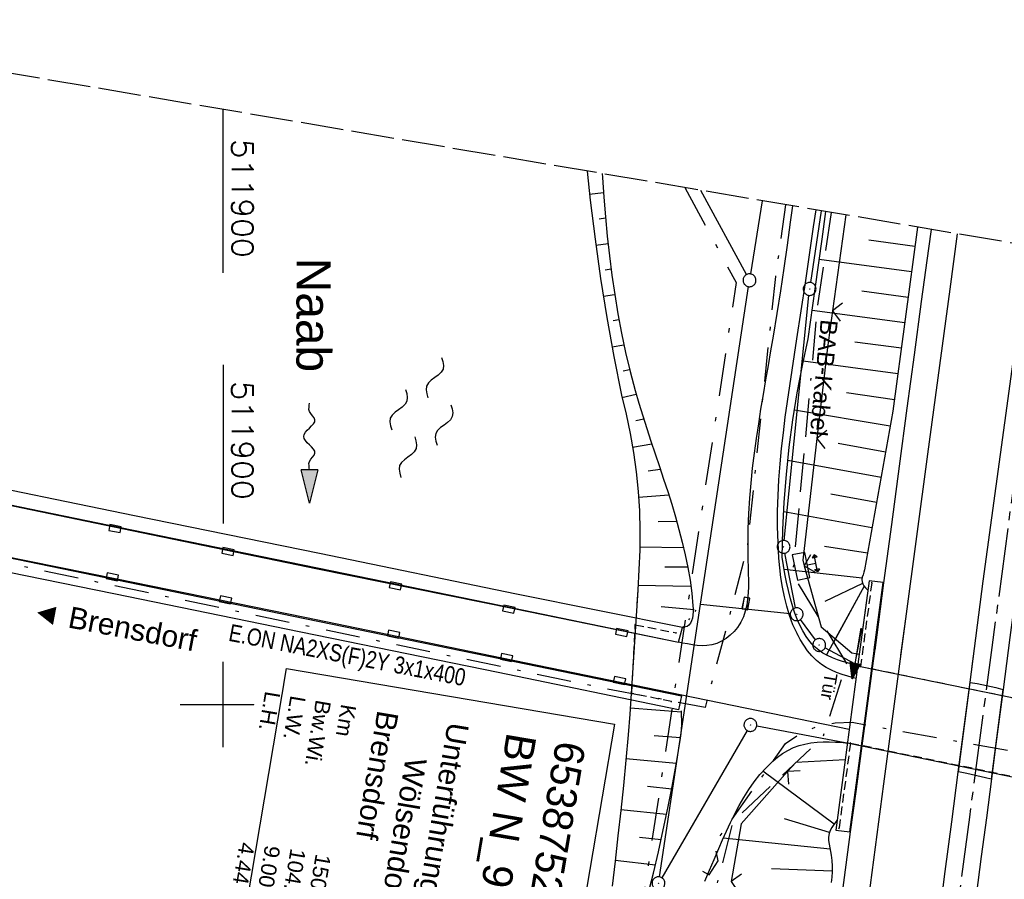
# Model space of a CAD drawing. Extents: x 511715 to 512121, y 473902 to 474680.
# Tile 18 of 21: x 511876 to 511991, y 474580 to 474680. Entities that reach past the tile are written whole.
import ezdxf
from ezdxf.enums import TextEntityAlignment as Align

# ---------------------------------------------------------------- set-up
doc = ezdxf.new("R2010")
doc.units = 0
doc.header["$LTSCALE"] = 10
doc.header["$MEASUREMENT"] = 0
for name, pattern in [('ACAD_ISO16W100', [73, 15, -6.5, 15, -6.5, 15, -7, 1, -7]), ('ACHSE', [5.5, 4, -0.5, 0.5, -0.5]), ('AUSGEZOGEN', [0]), ('LT00', [0]), ('LT08', [0.42, 0.2, -0.1, 0.02, -0.1]), ('LT14', [0.6, 0.5, -0.1]), ('LT17', [0.15, 0.1, -0.05]), ('PUNKTX2_STR', [0.6, 0.1, -0.5])]:
    doc.linetypes.add(name, pattern=pattern)
doc.layers.get('0').update_dxf_attribs({"linetype": 'LT00'})
for name, color, linetype in [('--FLIEßRICHTPFEIL', 180, 'Continuous'), ('--WASSER_NUTZUNG', 180, 'Continuous'), ('-AX-020', 250, 'ACHSE'), ('BAB-KABEL', 220, 'ACAD_ISO16W100'), ('BAB-KABEL_TEXT', 221, 'Continuous'), ('BW_TEXT', 20, 'AUSGEZOGEN'), ('DFK_AB_L', 21, 'LT00'), ('DFK_AB_P', 7, 'LT00'), ('DFK_GZPKT', 250, 'LT00'), ('DFK_KATASTER', 250, 'LT00'), ('DFK_NUTZUNGSGRENZE', 70, 'PUNKTX2_STR'), ('GEMEINDEGRENZE', 3, 'LT08'), ('GEWÄSSERNAME', 255, 'Continuous'), ('ORTSRICHTUNG', 7, 'Continuous'), ('STROM_TEXT', 80, 'Continuous'), ('STROM_UNTER', 80, 'LT08'), ('TOR_TEXT', 11, 'Continuous'), ('V90_AFBR_BAB', 250, 'LT00'), ('V90_BOESCH', 250, 'LT00'), ('V90_BOSCHUNG', 250, 'LT00'), ('V90_BR_KAPPE', 30, 'LT00'), ('V90_BR_WID', 30, 'LT17'), ('V90_LD_MARK', 250, 'LT00'), ('V90_RASTER', 250, 'LT00'), ('V90_SINKK', 182, 'LT00'), ('V90_STROM', 80, 'LT00'), ('V90_TOR', 10, 'LT00'), ('V90_ZAUN', 40, 'LT00'), ('V91_AFBR_BAB', 250, 'LT00'), ('V91_BOESCH', 250, 'LT00'), ('V91_BOSCHUNG', 250, 'LT00'), ('V91_BR_KAPPE', 30, 'LT00'), ('V91_BR_WID', 30, 'LT17'), ('V91_LD_MARK', 2, 'LT00'), ('V91_RASTER', 250, 'LT00'), ('V91_SINKK', 182, 'LT00'), ('V91_STROM', 80, 'LT00'), ('V91_TOR', 10, 'LT00'), ('V91_ZAUN', 40, 'LT00')]:
    doc.layers.add(name, color=color, linetype=linetype)
doc.layers.add('-BLATT_91-RAND', color=7, linetype='LT14', plot=False)
doc.styles.add('Beschrift', font='ARIAL.TTF')
doc.styles.get("Standard").update_dxf_attribs({"font": 'romans.shx'})
doc.styles.add('Versorgungsltg', font='ARIAL.TTF', dxfattribs={"width": 0.8, "height": 2})

# ---------------------------------------------------------------- blocks, each defined once
blk = doc.blocks.new('SYMB7010')
at = {"color": 0, "linetype": 'ByBlock'}
for points in [[(-0.031408, 0.499213), (-0.093728, 0.49134), (-0.15457, 0.475719), (-0.212975, 0.452595), (-0.268021, 0.422333), (-0.31884, 0.385411), (-0.36463, 0.342411), (-0.40467, 0.29401), (-0.438329, 0.240973), (-0.465074, 0.184136), (-0.484486, 0.124395), (-0.496256, 0.062692), (-0.5002, 0)], [(-0.5002, 0), (-0.496256, -0.062692), (-0.484486, -0.124395), (-0.465075, -0.184136), (-0.438329, -0.240973), (-0.404671, -0.29401), (-0.36463, -0.342411), (-0.31884, -0.385411), (-0.268021, -0.422333), (-0.212975, -0.452595), (-0.154571, -0.475719), (-0.093728, -0.49134), (-0.031408, -0.499213), (0.031408, -0.499213)], [(0.5002, 0), (0.496256, 0.062692), (0.484485, 0.124395), (0.465074, 0.184136), (0.438329, 0.240973), (0.40467, 0.29401), (0.36463, 0.342411), (0.31884, 0.385411), (0.268021, 0.422333), (0.212975, 0.452595), (0.15457, 0.475719), (0.093728, 0.49134), (0.031408, 0.499213), (-0.031408, 0.499213)], [(0.031408, -0.499213), (0.093728, -0.491341), (0.15457, -0.475719), (0.212975, -0.452595), (0.268021, -0.422333), (0.31884, -0.385411), (0.36463, -0.342411), (0.404671, -0.294011), (0.438329, -0.240974), (0.465075, -0.184136), (0.484486, -0.124395), (0.496256, -0.062692), (0.500201, 0)]]:
    blk.add_lwpolyline(points, dxfattribs=at)
blk = doc.blocks.new('SYMB0003')
at = {"color": 0, "linetype": 'ByBlock'}
for p, q in [((-0.015712, 0), (0.010166, 0.012015)), ((0, -0.021257), (-0.015712, 0)), ((0.010166, 0.012015), (0, -0.021257))]:
    blk.add_line(p, q, dxfattribs=at)
for points in [[(-0.031395, 0.499013), (-0.093691, 0.491144), (-0.154509, 0.475528), (-0.21289, 0.452414), (-0.267913, 0.422164), (-0.318712, 0.385257), (-0.364484, 0.342274), (-0.404509, 0.293893), (-0.438154, 0.240877), (-0.464888, 0.184062), (-0.484292, 0.124345), (-0.496058, 0.062667), (-0.5, 0)], [(-0.5, 0), (-0.496058, -0.062667), (-0.484292, -0.124345), (-0.464888, -0.184062), (-0.438154, -0.240877), (-0.404509, -0.293893), (-0.364485, -0.342274), (-0.318712, -0.385257), (-0.267914, -0.422164), (-0.21289, -0.452414), (-0.154509, -0.475529), (-0.093691, -0.491144), (-0.031395, -0.499014), (0.031395, -0.499014)], [(0.5, 0), (0.496057, 0.062667), (0.484292, 0.124345), (0.464888, 0.184062), (0.438153, 0.240877), (0.404509, 0.293893), (0.364484, 0.342274), (0.318712, 0.385257), (0.267913, 0.422164), (0.21289, 0.452414), (0.154509, 0.475528), (0.093691, 0.491144), (0.031395, 0.499013), (-0.031395, 0.499013)], [(0.031395, -0.499014), (0.093691, -0.491144), (0.154509, -0.475529), (0.21289, -0.452414), (0.267914, -0.422164), (0.318712, -0.385257), (0.364485, -0.342274), (0.404509, -0.293893), (0.438154, -0.240877), (0.464889, -0.184062), (0.484292, -0.124345), (0.496058, -0.062667), (0.5, 0)]]:
    blk.add_lwpolyline(points, dxfattribs=at)
blk = doc.blocks.new('SYMB7250')
at = {"color": 0, "linetype": 'ByBlock'}
for points in [[(-0.25, 0.28), (-0.208333, 0.308889), (-0.166667, 0.331111), (-0.125, 0.34), (-0.083333, 0.331111), (-0.041667, 0.308889), (0, 0.28)], [(0, 0.28), (0.041667, 0.251111), (0.083333, 0.228889), (0.125, 0.22), (0.166667, 0.228889), (0.208333, 0.251111), (0.25, 0.28)], [(-0.74, 0), (-0.698333, 0.028889), (-0.656667, 0.051111), (-0.615, 0.06), (-0.573333, 0.051111), (-0.531667, 0.028889), (-0.49, 0)], [(-0.49, 0), (-0.448333, -0.028889), (-0.406667, -0.051111), (-0.365, -0.06), (-0.323333, -0.051111), (-0.281667, -0.028889), (-0.24, 0)], [(0.24, 0), (0.281667, 0.028889), (0.323333, 0.051111), (0.365, 0.06), (0.406667, 0.051111), (0.448333, 0.028889), (0.49, 0)], [(0.49, 0), (0.531667, -0.028889), (0.573333, -0.051111), (0.615, -0.06), (0.656667, -0.051111), (0.698333, -0.028889), (0.74, 0)], [(-0.25, -0.28), (-0.208333, -0.251111), (-0.166667, -0.228889), (-0.125, -0.22), (-0.083333, -0.228889), (-0.041667, -0.251111), (0, -0.28)], [(0, -0.28), (0.041667, -0.308889), (0.083333, -0.331111), (0.125, -0.34), (0.166667, -0.331111), (0.208333, -0.308889), (0.25, -0.28)]]:
    blk.add_lwpolyline(points, dxfattribs=at)
blk = doc.blocks.new('FLIEßRICHTPFEIL')
at = {"layer": '--FLIEßRICHTPFEIL'}
blk.add_hatch(color=256, dxfattribs=at).paths.add_polyline_path([(-1.95, 0.4875), (-1.95, -0.4875), (0, 0)])
for p, q in [((-1.95, 0.4875), (-1.95, -0.4875)), ((-1.95, 0.4875), (0, 0)), ((0, 0), (-1.95, -0.4875))]:
    blk.add_line(p, q, dxfattribs=at)
at = {"layer": '--FLIEßRICHTPFEIL', "start_tangent": (-1, 0), "end_tangent": (-1, 0)}
blk.add_spline([(-1.95, 0), (-2.4375, 0), (-2.925, 0.325), (-3.4125, 0), (-3.9, -0.325), (-4.3875, 0), (-4.875, 0.325), (-5.3625, 0), (-5.85, 0)], degree=3, dxfattribs=at)
blk = doc.blocks.new('SYMB0652')
at = {"color": 0, "linetype": 'ByBlock'}
blk.add_lwpolyline([(-0.15, -0.075), (0.15, -0.075), (0.15, 0.075), (-0.15, 0.075), (-0.15, -0.075)], dxfattribs=at)
blk = doc.blocks.new('SYMB0011')
at = {"color": 0, "linetype": 'ByBlock'}
for p, q in [((0.5, 0), (-0.5, 0)), ((0, 0.5), (0, -0.5))]:
    blk.add_line(p, q, dxfattribs=at)
blk = doc.blocks.new('SYMB0070')
at = {"color": 0, "linetype": 'ByBlock'}
for p, q in [((-0.5, 0), (0.2, 0)), ((0.5, 0), (0.2, 0.1)), ((0.2, 0.1), (0.2, 0)), ((0.468, 0), (0.21, 0.086)), ((0.21, 0.086), (0.21, -0.086)), ((0.21, -0.086), (0.468, 0)), ((0.22, -0.072), (0.437, 0)), ((0.23, -0.058), (0.405, 0)), ((0.24, -0.045), (0.374, 0)), ((0.342, 0), (0.25, 0.031)), ((0.25, 0.031), (0.25, -0.031)), ((0.25, -0.031), (0.342, 0)), ((0.26, -0.017), (0.31, 0)), ((0.27, -0.003), (0.279, 0))]:
    blk.add_line(p, q, dxfattribs=at)
for points in [[(0.2, 0), (0.2, -0.1), (0.5, 0)], [(0.437, 0), (0.22, 0.072), (0.22, -0.072)], [(0.405, 0), (0.23, 0.058), (0.23, -0.058)], [(0.374, 0), (0.24, 0.045), (0.24, -0.045)], [(0.31, 0), (0.26, 0.017), (0.26, -0.017)], [(0.279, 0), (0.27, 0.003), (0.27, -0.003)]]:
    blk.add_lwpolyline(points, dxfattribs=at)
blk = doc.blocks.new('SYMB0702')
at = {"color": 0, "linetype": 'ByBlock'}
for p, q in [((0.1, 0.175), (-0.1, 0.175)), ((0, 0.075), (0, 0.175)), ((0.071716, 0.203284), (0.071716, 0.146716))]:
    blk.add_line(p, q, dxfattribs=at)
for points in [[(-0.071716, 0.203284), (-0.1, 0.175), (-0.071716, 0.146716), (-0.071716, 0.203284)], [(0.071716, 0.203284), (0.1, 0.175), (0.071716, 0.146716)], [(0.15, 0.075), (-0.15, 0.075), (-0.15, -0.075), (0.15, -0.075), (0.15, 0.075)]]:
    blk.add_lwpolyline(points, dxfattribs=at)
blk = doc.blocks.new('SYMB0024')
at = {"color": 0, "linetype": 'ByBlock'}
for p, q in [((-0.5, 0.5), (0, 0)), ((0, 0), (0.5, 0.5))]:
    blk.add_line(p, q, dxfattribs=at)

msp = doc.modelspace()

# ---------------------------------------------------------------- linework, layer by layer
at = {"layer": '-AX-020', "ltscale": 0.2, "flags": 128}
msp.add_lwpolyline([(511996.05, 474653.25), (511995.1, 474646.24), (511992.44, 474626.45), (511989.8, 474606.65), (511987.17, 474586.85), (511984.55, 474567.05), (511981.94, 474547.25), (511979.34, 474527.45), (511976.74, 474507.69), (511975.13, 474495.38), (511973.48, 474482.82), (511971.82, 474470.25), (511970.17, 474457.69), (511968.51, 474445.13), (511966.84, 474432.57), (511965.15, 474420.02), (511963.46, 474407.46), (511961.75, 474394.91), (511960.03, 474382.35), (511958.28, 474369.81), (511956.52, 474357.26), (511954.73, 474344.72), (511952.92, 474332.18), (511951.08, 474319.64), (511949.21, 474307.11), (511947.31, 474294.58), (511945.38, 474282.06), (511943.41, 474269.55), (511941.4, 474257.04), (511939.35, 474244.53), (511937.27, 474232.04), (511935.14, 474219.55), (511932.96, 474207.07), (511930.74, 474194.59), (511928.46, 474182.13), (511926.14, 474169.68), (511923.76, 474157.23), (511921.32, 474144.8), (511918.83, 474132.38), (511916.28, 474119.97), (511913.66, 474107.57), (511910.98, 474095.19), (511908.24, 474082.82), (511905.43, 474070.46), (511902.54, 474058.13), (511899.59, 474045.81), (511896.56, 474033.5), (511893.47, 474021.26), (511890.29, 474009), (511887.03, 473996.75), (511883.7, 473984.53), (511880.29, 473972.33), (511876.8, 473960.15), (511873.23, 473947.99), (511869.59, 473935.86), (511866.17, 473924.7)], dxfattribs=at)
at = {"layer": 'BAB-KABEL', "ltscale": 0.03, "flags": 128}
msp.add_lwpolyline([(511971.03, 474657.48), (511969.41, 474646.42), (511966.53, 474615.2), (511972.8, 474604.79), (511970.05, 474596.16), (511959.57, 474586.37), (511941.91, 474517.48), (511936.85, 474477.77), (511926.66, 474399.73), (511919.97, 474355.38), (511910.09, 474296.61), (511899.45, 474238.13), (511883.78, 474152.68), (511870.29, 474094), (511857.13, 474053.88), (511852.78, 474012.45), (511853.17, 473966.86), (511852.49, 473957.15), (511851.31, 473949.66), (511841.69, 473942.06), (511837.46, 473929.57)], dxfattribs=at)
at = {"layer": 'DFK_AB_L'}
for p, q in [((511969.87, 474657.68), (511968.62, 474649.28)), ((511965.55, 474619.16), (511968.43, 474647.79)), ((511966.86, 474611.28), (511965.61, 474617.67)), ((511969.19, 474607.55), (511967.44, 474609.94)), ((511974.45, 474604.4), (511970.29, 474606.6)), ((512003.71, 474598.39), (511974.45, 474604.4)), ((511973.27, 474595.42), (511962.33, 474597.47)), ((511961.21, 474596.96), (511951.23, 474579.77)), ((512002.51, 474589.39), (511973.27, 474595.42))]:
    msp.add_line(p, q, dxfattribs=at)
at = {"layer": 'DFK_KATASTER'}
for p, q in [((511961.13, 474650.21), (511955.81, 474660.06)), ((511962.98, 474658.85), (511961.61, 474650.29)), ((511955.77, 474611.72), (511961.38, 474648.81)), ((511950.96, 474579.86), (511955.77, 474611.72)), ((511955.77, 474611.72), (511966.25, 474610.62))]:
    msp.add_line(p, q, dxfattribs=at)
at = {"layer": 'DFK_NUTZUNGSGRENZE', "ltscale": 0.2}
msp.add_line((511953.7, 474608.94), (511955.77, 474611.72), dxfattribs=at)
at = {"layer": 'GEMEINDEGRENZE', "ltscale": 2.5, "flags": 128}
msp.add_lwpolyline([(511953.94, 474660.38), (511959.93, 474649.28), (511949.37, 474579.35), (511923.59, 474424.01), (511922.29, 474397.28), (511902.07, 474265.53), (511883.42, 474171.19), (511840.83, 474046.67), (511811.06, 474002.19), (511789.86, 473974.02), (511764.01, 473942)], dxfattribs=at)
at = {"layer": 'STROM_UNTER', "ltscale": 2, "flags": 128}
for points in [[(511965.71, 474658.38), (511964.51, 474649.99), (511961.19, 474618.19), (511958.97, 474609.71), (511956.3, 474599.66), (511945.52, 474601.67), (511868.65, 474617.78), (511864.09, 474615.85), (511856.83, 474617.22), (511855.03, 474620.31), (511851.48, 474623.06), (511837.52, 474630.75), (511830.61, 474635.73)], [(511955.99, 474580.53), (511956.77, 474580.1), (511957.83, 474581.72), (511957.44, 474583.79), (511965.69, 474595.43), (511967.61, 474596.76), (511969.64, 474597.54), (511971.51, 474597.84), (511973.48, 474597.93), (512002.84, 474592.62), (512011.04, 474591.02), (512014.24, 474590.92), (512017.34, 474591.86), (512018.66, 474592.99), (512020.12, 474595.06), (512020.63, 474597.32), (512021.45, 474603.66), (512026.79, 474645.5), (512027.1, 474647.99)]]:
    msp.add_lwpolyline(points, dxfattribs=at)
at = {"layer": 'V90_AFBR_BAB'}
for points in [[(511966.51, 474658.25), (511966.25, 474656.33), (511965.88, 474653.65), (511965.49, 474650.97), (511965.1, 474648.31), (511964.68, 474645.66), (511964.25, 474643.02), (511963.96, 474641.31), (511963.66, 474639.61), (511963.37, 474637.91), (511963.07, 474636.21), (511962.79, 474634.51), (511962.52, 474632.8), (511962.26, 474631.08), (511962.02, 474629.36), (511961.81, 474627.62), (511961.63, 474625.87), (511961.48, 474624.11), (511961.37, 474622.32), (511961.3, 474620.52), (511961.28, 474618.69), (511961.3, 474616.84), (511961.33, 474616.07), (511961.35, 474615.3), (511961.37, 474614.54), (511961.37, 474613.78), (511961.34, 474613.03), (511961.27, 474612.3), (511961.16, 474611.59), (511960.99, 474610.9), (511960.77, 474610.23), (511960.46, 474609.6), (511960.35, 474609.43)], [(511967.13, 474608.11), (511967.04, 474608.28), (511966.56, 474609.32), (511966.16, 474610.39), (511965.83, 474611.48), (511965.56, 474612.58), (511965.34, 474613.7), (511965.16, 474614.82), (511965.03, 474615.96), (511964.93, 474617.09), (511964.82, 474618.93), (511964.77, 474620.76), (511964.77, 474622.6), (511964.83, 474624.43), (511964.92, 474626.26), (511965.06, 474628.1), (511965.23, 474629.92), (511965.44, 474631.75), (511965.67, 474633.58), (511965.92, 474635.41), (511966.18, 474637.23), (511966.46, 474639.06), (511966.74, 474640.88), (511967.02, 474642.7), (511967.52, 474645.98), (511968.01, 474649.26), (511968.5, 474652.53), (511968.97, 474655.8), (511969.26, 474657.78)], [(511977.19, 474614.23), (511978.1, 474621.03), (511979, 474627.82), (511979.91, 474634.62), (511980.75, 474640.84), (511981.59, 474647.06), (511982.43, 474653.28), (511982.74, 474655.5)], [(511994.06, 474653.58), (511993.42, 474648.84), (511992.35, 474640.87), (511991.27, 474632.91), (511990.76, 474629.21), (511990.26, 474625.51), (511989.76, 474621.8), (511989.26, 474618.1), (511988.76, 474614.4), (511988.24, 474610.47), (511987.72, 474606.54), (511987.41, 474604.18)], [(511976.16, 474606.36), (511976.39, 474608.14), (511976.79, 474611.18), (511977.19, 474614.23)]]:
    msp.add_lwpolyline(points, dxfattribs=at)
at = {"layer": 'V90_BOESCH'}
for points in [[(511942.51, 474662.31), (511942.88, 474658.93), (511943.45, 474654.34), (511944.1, 474649.77), (511944.83, 474645.21), (511945.63, 474640.66), (511946.52, 474636.13), (511947.07, 474633.91), (511947.54, 474631.67), (511947.93, 474629.42), (511948.24, 474627.16), (511948.47, 474624.89), (511948.62, 474622.61), (511948.68, 474620.32), (511948.67, 474618.04), (511948.57, 474615.75), (511948.43, 474613.34), (511948.33, 474611.77)], [(511944.27, 474662.01), (511944.3, 474661.54), (511944.46, 474659.25), (511944.65, 474656.97), (511944.87, 474654.69), (511945.12, 474652.41), (511945.41, 474650.14), (511945.74, 474647.88), (511946.11, 474645.62), (511946.53, 474643.37), (511947.01, 474641.13), (511947.54, 474638.89), (511948.14, 474636.66), (511948.57, 474635.18), (511949.02, 474633.7), (511949.5, 474632.23), (511949.98, 474630.75), (511950.47, 474629.28), (511950.96, 474627.81), (511951.45, 474626.34), (511951.93, 474624.87), (511952.4, 474623.39), (511952.84, 474621.92), (511953.25, 474620.45), (511953.64, 474618.97), (511953.98, 474617.49), (511954.29, 474616), (511954.54, 474614.52), (511954.74, 474613.02), (511954.88, 474611.53), (511954.9, 474611.17), (511954.91, 474610.82), (511954.88, 474610.49)], [(511968.13, 474607.92), (511968.1, 474607.96), (511967.72, 474608.59), (511967.37, 474609.26), (511967.07, 474609.96), (511966.79, 474610.67), (511966.55, 474611.39), (511966.27, 474612.36), (511966.03, 474613.33), (511965.82, 474614.3), (511965.63, 474615.27), (511965.46, 474616.23), (511965.3, 474617.2), (511965.38, 474620.42), (511965.55, 474623.64), (511965.8, 474626.85), (511966.13, 474630.05), (511966.56, 474633.24), (511967.07, 474636.42), (511967.66, 474639.59), (511968.34, 474642.73), (511969.15, 474648.55), (511969.96, 474654.37), (511970.41, 474657.59)], [(511981.12, 474655.77), (511978.25, 474634.28), (511974.91, 474615.73), (511974.84, 474615.44), (511974.75, 474615.15), (511974.66, 474614.87), (511974.61, 474614.59), (511974.63, 474614.32), (511974.71, 474614.08), (511974.85, 474613.86), (511975.04, 474613.64), (511975.24, 474613.43)]]:
    msp.add_lwpolyline(points, dxfattribs=at)
at = {"layer": 'V90_BOSCHUNG'}
for p, q in [((511942.8, 474659.63), (511944.42, 474659.81)), ((511943.91, 474656.74), (511944.66, 474656.83)), ((511943.54, 474653.66), (511944.96, 474653.85)), ((511980.82, 474653.5), (511975.43, 474654.23)), ((511980.42, 474650.53), (511969.63, 474651.98)), ((511944.64, 474650.78), (511945.31, 474650.88)), ((511944.42, 474647.71), (511945.73, 474647.91)), ((511980.02, 474647.56), (511974.62, 474648.28)), ((511979.63, 474644.58), (511968.8, 474646.04)), ((511945.57, 474644.85), (511946.23, 474644.96)), ((511979.23, 474641.61), (511973.81, 474642.34)), ((511945.43, 474641.78), (511946.81, 474642.03)), ((511978.83, 474638.64), (511967.77, 474640.12)), ((511946.73, 474638.97), (511947.48, 474639.13)), ((511978.42, 474635.57), (511972.82, 474636.42)), ((511946.59, 474635.87), (511948.26, 474636.24)), ((511977.93, 474632.53), (511966.73, 474634.39)), ((511948.21, 474633.16), (511949.13, 474633.35)), ((511947.83, 474630.05), (511950.09, 474630.44)), ((511977.38, 474629.49), (511971.85, 474630.5)), ((511976.85, 474626.53), (511965.96, 474628.52)), ((511949.66, 474627.31), (511951.07, 474627.48)), ((511948.52, 474624.22), (511952.05, 474624.48)), ((511976.32, 474623.58), (511971, 474624.55)), ((511975.79, 474620.63), (511965.48, 474622.51)), ((511950.82, 474621.37), (511952.98, 474621.42)), ((511948.68, 474618.4), (511953.79, 474618.32)), ((511975.26, 474617.68), (511970.25, 474618.45)), ((511954.28, 474616.05), (511951.58, 474616.05)), ((511974.64, 474614.74), (511965.55, 474615.78)), ((511954.61, 474613.77), (511948.45, 474613.91)), ((511974.68, 474614.12), (511970.29, 474612.05)), ((511974.9, 474613.84), (511971.32, 474607.3)), ((511955.01, 474611.07), (511951.15, 474611.39))]:
    msp.add_line(p, q, dxfattribs=at)
at = {"layer": 'V90_BR_KAPPE'}
msp.add_lwpolyline([(511976.06, 474606.38), (511977.12, 474614.24), (511975.45, 474614.44), (511974.42, 474606.7)], dxfattribs=at)
at = {"layer": 'V90_BR_WID'}
msp.add_line((511975.77, 474614.23), (511974.75, 474606.63), dxfattribs=at)
at = {"layer": 'V90_LD_MARK'}
msp.add_lwpolyline([(511979.18, 474605.77), (511979.74, 474610.01), (511982.32, 474629.26), (511984.92, 474648.51), (511985.79, 474654.98)], dxfattribs=at)
at = {"layer": 'V90_RASTER'}
msp.add_line((511900, 474639.66), (511900, 474621.16), dxfattribs=at)
at = {"layer": 'V90_ZAUN'}
msp.add_line((511972.74, 474657.19), (511971.17, 474645.97), dxfattribs=at)
for points in [[(511971.17, 474645.97), (511970.58, 474641.72), (511969.35, 474631.08)], [(511969.35, 474631.08), (511967.7, 474616.84), (511967.88, 474616.2)], [(511967.88, 474616.2), (511969.87, 474609.08), (511972.15, 474607.14)]]:
    msp.add_lwpolyline(points, dxfattribs=at)
at = {"layer": 'V91_AFBR_BAB'}
for points in [[(511966.51, 474658.25), (511966.25, 474656.33), (511965.88, 474653.65), (511965.49, 474650.97), (511965.1, 474648.31), (511964.68, 474645.66), (511964.25, 474643.02), (511963.96, 474641.31), (511963.66, 474639.61), (511963.37, 474637.91), (511963.07, 474636.21), (511962.79, 474634.51), (511962.52, 474632.8), (511962.26, 474631.08), (511962.02, 474629.36), (511961.81, 474627.62), (511961.63, 474625.87), (511961.48, 474624.11), (511961.37, 474622.32), (511961.3, 474620.52), (511961.28, 474618.69), (511961.3, 474616.84), (511961.33, 474616.07), (511961.35, 474615.3), (511961.37, 474614.54), (511961.37, 474613.78), (511961.34, 474613.03), (511961.27, 474612.3), (511961.16, 474611.59), (511960.99, 474610.9), (511960.77, 474610.23), (511960.46, 474609.6), (511960.08, 474609), (511959.69, 474608.53), (511959.24, 474608.1), (511958.75, 474607.72), (511958.22, 474607.39), (511957.66, 474607.14), (511957.07, 474606.97), (511956.52, 474606.88), (511955.95, 474606.87), (511955.38, 474606.9), (511954.81, 474606.97), (511954.24, 474607.07), (511953.68, 474607.17), (511953.19, 474607.27)], [(511973.93, 474603.04), (511973.63, 474603.12), (511972.96, 474603.31), (511972.31, 474603.52), (511971.66, 474603.75), (511971.05, 474604.01), (511970.45, 474604.32), (511969.89, 474604.68), (511969.31, 474605.15), (511968.77, 474605.69), (511968.27, 474606.28), (511967.82, 474606.92), (511967.41, 474607.59), (511967.04, 474608.28), (511966.56, 474609.32), (511966.16, 474610.39), (511965.83, 474611.48), (511965.56, 474612.58), (511965.34, 474613.7), (511965.16, 474614.82), (511965.03, 474615.96), (511964.93, 474617.09), (511964.82, 474618.93), (511964.77, 474620.76), (511964.77, 474622.6), (511964.83, 474624.43), (511964.92, 474626.26), (511965.06, 474628.1), (511965.23, 474629.92), (511965.44, 474631.75), (511965.67, 474633.58), (511965.92, 474635.41), (511966.18, 474637.23), (511966.46, 474639.06), (511966.74, 474640.88), (511967.02, 474642.7), (511967.52, 474645.98), (511968.01, 474649.26), (511968.5, 474652.53), (511968.97, 474655.8), (511969.26, 474657.78)], [(511977.19, 474614.23), (511978.1, 474621.03), (511979, 474627.82), (511979.91, 474634.62), (511980.75, 474640.84), (511981.59, 474647.06), (511982.43, 474653.28), (511982.74, 474655.5)], [(511994.06, 474653.58), (511993.42, 474648.84), (511992.35, 474640.87), (511991.27, 474632.91), (511990.76, 474629.21), (511990.26, 474625.51), (511989.76, 474621.8), (511989.26, 474618.1), (511988.76, 474614.4), (511988.24, 474610.47), (511987.72, 474606.54), (511987.21, 474602.6)], [(511991.14, 474601.75), (511991.95, 474607.84), (511992.76, 474613.92), (511993.37, 474618.51), (511993.98, 474623.1), (511994.6, 474627.68), (511995.22, 474632.27), (511995.77, 474636.3), (511996.33, 474640.34), (511996.88, 474644.37), (511997.44, 474648.41), (511998, 474652.44), (511998.06, 474652.9)], [(511866.96, 474624.94), (511889.32, 474620.32), (511911.02, 474615.86), (511933.96, 474611.21), (511953.19, 474607.27)], [(511973.14, 474597.09), (511953.58, 474601.07), (511932.55, 474605.41), (511909.54, 474610.15), (511887.57, 474614.65), (511866.96, 474618.82), (511866.41, 474618.89), (511865.84, 474618.9), (511865.27, 474618.84), (511864.7, 474618.71), (511864.15, 474618.52), (511863.65, 474618.27), (511863.19, 474617.96), (511862.8, 474617.6), (511862.5, 474617.2), (511862.26, 474616.75), (511862.08, 474616.27), (511861.94, 474615.77), (511861.83, 474615.24), (511861.75, 474614.69), (511861.67, 474614.14)], [(511962.7, 474503.72), (511963.32, 474508.45), (511963.94, 474513.19), (511964.56, 474517.92), (511965.18, 474522.66), (511966.79, 474535.02), (511968.39, 474547.4), (511969.01, 474552.23), (511969.63, 474557.05), (511970.25, 474561.88), (511970.88, 474566.71), (511971.5, 474571.54), (511972.4, 474578.33), (511973.3, 474585.11), (511973.93, 474589.84), (511974.57, 474594.57), (511974.93, 474597.2), (511975.28, 474599.83), (511975.64, 474602.46), (511975.99, 474605.09), (511976.39, 474608.14), (511976.79, 474611.18), (511977.19, 474614.23)], [(511978.62, 474506.14), (511978.93, 474508.58), (511979.24, 474511.02), (511979.56, 474513.45), (511979.89, 474515.88), (511980.22, 474518.32), (511980.54, 474520.75), (511981.09, 474524.82), (511981.63, 474528.88), (511982.16, 474532.95), (511982.69, 474537.02), (511983.22, 474541.08), (511983.75, 474545.15), (511984.76, 474552.97), (511985.78, 474560.79), (511986.81, 474568.6), (511987.41, 474573.14), (511988, 474577.69), (511988.6, 474582.23), (511989.2, 474586.77), (511989.79, 474591.32), (511990.24, 474594.79), (511990.69, 474598.27), (511991.14, 474601.75)]]:
    msp.add_lwpolyline(points, dxfattribs=at)
at = {"layer": 'V91_AFBR_BAB', "color": 0}
msp.add_lwpolyline([(511987.21, 474602.6), (511986.52, 474597.35), (511985.84, 474592.1), (511985.08, 474586.3), (511984.32, 474580.49), (511983.55, 474574.69), (511982.79, 474568.88), (511982.02, 474563.01), (511981.25, 474557.14), (511980.48, 474551.27), (511979.71, 474545.39), (511979.07, 474540.58), (511978.44, 474535.77), (511977.81, 474530.95), (511977.18, 474526.14), (511976.55, 474521.33), (511975.92, 474516.49), (511975.29, 474511.65), (511974.67, 474506.81)], dxfattribs=at)
at = {"layer": 'V91_BOESCH'}
for points in [[(511942.51, 474662.31), (511942.88, 474658.93), (511943.45, 474654.34), (511944.1, 474649.77), (511944.83, 474645.21), (511945.63, 474640.66), (511946.52, 474636.13), (511947.07, 474633.91), (511947.54, 474631.67), (511947.93, 474629.42), (511948.24, 474627.16), (511948.47, 474624.89), (511948.62, 474622.61), (511948.68, 474620.32), (511948.67, 474618.04), (511948.57, 474615.75), (511948.43, 474613.34), (511948.28, 474610.93), (511948.14, 474608.51), (511947.99, 474606.1), (511947.83, 474603.69), (511947.67, 474601.28), (511947.49, 474598.87), (511947.3, 474596.46), (511947.04, 474593.5), (511946.75, 474590.55), (511946.45, 474587.6), (511946.12, 474584.65), (511945.78, 474581.71), (511945.43, 474578.76)], [(511944.27, 474662.01), (511944.3, 474661.54), (511944.46, 474659.25), (511944.65, 474656.97), (511944.87, 474654.69), (511945.12, 474652.41), (511945.41, 474650.14), (511945.74, 474647.88), (511946.11, 474645.62), (511946.53, 474643.37), (511947.01, 474641.13), (511947.54, 474638.89), (511948.14, 474636.66), (511948.57, 474635.18), (511949.02, 474633.7), (511949.5, 474632.23), (511949.98, 474630.75), (511950.47, 474629.28), (511950.96, 474627.81), (511951.45, 474626.34), (511951.93, 474624.87), (511952.4, 474623.39), (511952.84, 474621.92), (511953.25, 474620.45), (511953.64, 474618.97), (511953.98, 474617.49), (511954.29, 474616), (511954.54, 474614.52), (511954.74, 474613.02), (511954.88, 474611.53), (511954.9, 474611.17), (511954.91, 474610.82), (511954.88, 474610.45), (511954.82, 474610.09), (511954.72, 474609.79), (511954.59, 474609.51), (511954.41, 474609.28), (511954.19, 474609.11), (511954.02, 474609.06), (511953.84, 474609.02), (511953.65, 474609)], [(511974.13, 474604.53), (511973.95, 474604.58), (511973.45, 474604.71), (511972.94, 474604.85), (511972.34, 474605.02), (511971.75, 474605.22), (511971.17, 474605.45), (511970.6, 474605.71), (511970.07, 474606.01), (511969.57, 474606.36), (511969.02, 474606.83), (511968.54, 474607.37), (511968.1, 474607.96), (511967.72, 474608.59), (511967.37, 474609.26), (511967.07, 474609.96), (511966.79, 474610.67), (511966.55, 474611.39), (511966.27, 474612.36), (511966.03, 474613.33), (511965.82, 474614.3), (511965.63, 474615.27), (511965.46, 474616.23), (511965.3, 474617.2), (511965.38, 474620.42), (511965.55, 474623.64), (511965.8, 474626.85), (511966.13, 474630.05), (511966.56, 474633.24), (511967.07, 474636.42), (511967.66, 474639.59), (511968.34, 474642.73), (511969.15, 474648.55), (511969.96, 474654.37), (511970.41, 474657.59)], [(511981.12, 474655.77), (511978.25, 474634.28), (511974.91, 474615.73), (511974.84, 474615.44), (511974.75, 474615.15), (511974.66, 474614.87), (511974.61, 474614.59), (511974.63, 474614.32), (511974.71, 474614.08), (511974.85, 474613.86), (511975.04, 474613.64), (511975.3, 474613.36)], [(511949.63, 474577.75), (511950.26, 474580.28), (511950.85, 474582.8), (511951.42, 474585.34), (511951.95, 474587.88), (511952.46, 474590.43), (511952.92, 474592.99), (511953.35, 474595.55), (511953.43, 474596.08), (511953.5, 474596.6), (511953.55, 474597.13), (511953.57, 474597.66), (511953.57, 474598.19), (511953.56, 474598.73), (511953.53, 474599.26)], [(511956.27, 474579.38), (511956.8, 474580.64), (511957.35, 474581.91), (511957.9, 474583.18), (511958.35, 474584.2), (511958.8, 474585.22), (511959.27, 474586.23), (511959.76, 474587.22), (511960.27, 474588.2), (511960.82, 474589.15), (511961.4, 474590.08), (511962.02, 474590.96), (511962.69, 474591.81), (511963.42, 474592.62), (511964.21, 474593.37), (511964.77, 474593.83), (511965.36, 474594.26), (511965.98, 474594.64), (511966.63, 474594.96), (511967.29, 474595.2), (511967.97, 474595.38), (511968.66, 474595.51), (511969.38, 474595.58), (511970.09, 474595.62), (511970.81, 474595.63), (511971.53, 474595.61), (511972.11, 474595.58), (511972.7, 474595.54), (511972.93, 474595.53)], [(511971.72, 474586.48), (511971.34, 474585.98), (511971.11, 474585.63), (511970.91, 474585.28), (511970.78, 474584.92), (511970.72, 474584.52), (511970.72, 474584.12), (511970.78, 474583.7), (511970.86, 474583.27), (511970.96, 474582.84), (511971.04, 474582.41), (511971.12, 474581.76), (511971.15, 474581.11), (511971.14, 474580.47), (511971.09, 474579.83), (511971.02, 474579.2)]]:
    msp.add_lwpolyline(points, dxfattribs=at)
at = {"layer": 'V91_BOSCHUNG'}
for p, q in [((511942.8, 474659.63), (511944.42, 474659.81)), ((511943.91, 474656.74), (511944.66, 474656.83)), ((511943.54, 474653.66), (511944.96, 474653.85)), ((511980.82, 474653.5), (511975.43, 474654.23)), ((511980.42, 474650.53), (511969.63, 474651.98)), ((511944.64, 474650.78), (511945.31, 474650.88)), ((511944.42, 474647.71), (511945.73, 474647.91)), ((511980.02, 474647.56), (511974.62, 474648.28)), ((511979.63, 474644.58), (511968.8, 474646.04)), ((511945.57, 474644.85), (511946.23, 474644.96)), ((511979.23, 474641.61), (511973.81, 474642.34)), ((511945.43, 474641.78), (511946.81, 474642.03)), ((511978.83, 474638.64), (511967.77, 474640.12)), ((511946.73, 474638.97), (511947.48, 474639.13)), ((511978.42, 474635.57), (511972.82, 474636.42)), ((511946.59, 474635.87), (511948.26, 474636.24)), ((511977.93, 474632.53), (511966.73, 474634.39)), ((511948.21, 474633.16), (511949.13, 474633.35)), ((511947.83, 474630.05), (511950.09, 474630.44)), ((511977.38, 474629.49), (511971.85, 474630.5)), ((511976.85, 474626.53), (511965.96, 474628.52)), ((511949.66, 474627.31), (511951.07, 474627.48)), ((511948.52, 474624.22), (511952.05, 474624.48)), ((511976.32, 474623.58), (511971, 474624.55)), ((511975.79, 474620.63), (511965.48, 474622.51)), ((511950.82, 474621.37), (511952.98, 474621.42)), ((511948.68, 474618.4), (511953.79, 474618.32)), ((511975.26, 474617.68), (511970.25, 474618.45)), ((511954.28, 474616.05), (511951.58, 474616.05)), ((511974.64, 474614.74), (511965.55, 474615.78)), ((511954.61, 474613.77), (511948.45, 474613.91)), ((511974.68, 474614.12), (511970.29, 474612.05)), ((511974.9, 474613.84), (511970.5, 474605.8)), ((511955.01, 474611.07), (511951.15, 474611.39)), ((511970.56, 474605.8), (511970.5, 474605.74)), ((511947.55, 474599.61), (511953.54, 474599.16)), ((511950.37, 474596.39), (511953.44, 474596.13)), ((511947.05, 474593.68), (511952.95, 474593.14)), ((511971.37, 474586.01), (511963.04, 474592.21)), ((511949.59, 474590.44), (511952.4, 474590.16)), ((511946.46, 474587.75), (511951.81, 474587.19)), ((511970.82, 474585.06), (511965.56, 474586.66)), ((511948.65, 474584.5), (511951.17, 474584.22)), ((511970.9, 474583.11), (511958.43, 474584.38)), ((511945.8, 474581.82), (511950.49, 474581.27)), ((511971.14, 474580.52), (511964.07, 474580.81))]:
    msp.add_line(p, q, dxfattribs=at)
at = {"layer": 'V91_BR_KAPPE'}
for points in [[(511867.31, 474626.64), (511866.98, 474625.01), (511889.32, 474620.4), (511911.02, 474615.97), (511933.98, 474611.27), (511953.19, 474607.28), (511953.65, 474609), (511934.28, 474612.89), (511911.27, 474617.64), (511889.65, 474622.04), (511867.31, 474626.64)], [(511953.55, 474601.03), (511953.21, 474599.38), (511932.12, 474603.72), (511909.08, 474608.43), (511887.22, 474612.91), (511866.75, 474617.1), (511866.96, 474618.81), (511887.6, 474614.57), (511909.55, 474610.06), (511932.53, 474605.35), (511953.55, 474601.03)], [(511971.57, 474585.33), (511973.22, 474585.11), (511974.49, 474594.59), (511975.89, 474605.11), (511977.12, 474614.24), (511975.45, 474614.44), (511974.24, 474605.31), (511972.82, 474594.72), (511971.57, 474585.33)], [(511989.73, 474591.28), (511989.07, 474591.44), (511986.88, 474591.94), (511985.9, 474592.12), (511987.28, 474602.58), (511988.08, 474602.44), (511990.25, 474601.97), (511991.09, 474601.77), (511989.73, 474591.28)]]:
    msp.add_lwpolyline(points, dxfattribs=at)
at = {"layer": 'V91_BR_WID'}
for p, q in [((511975.77, 474614.23), (511974.46, 474604.45)), ((511974.46, 474604.45), (512003.7, 474598.44)), ((511973.28, 474595.5), (511971.95, 474585.52)), ((511973.28, 474595.5), (512002.5, 474589.5))]:
    msp.add_line(p, q, dxfattribs=at)
msp.add_lwpolyline([(511952.38, 474600.33), (511947.74, 474601.29), (511948.15, 474609.32), (511952.93, 474608.36)], dxfattribs=at)
at = {"layer": 'V91_LD_MARK', "color": 0}
msp.add_lwpolyline([(511965.82, 474503.87), (511967.08, 474513.53), (511968.33, 474523.19), (511969.59, 474532.85), (511970.85, 474542.51), (511972.11, 474552.17), (511973.37, 474561.83), (511974.64, 474571.49), (511977.18, 474590.75), (511979.74, 474610.01), (511982.32, 474629.26), (511984.92, 474648.51), (511985.79, 474654.98)], dxfattribs=at)
at = {"layer": 'V91_RASTER'}
for p, q in [((511900, 474650.42), (511900, 474669.51)), ((511900, 474595), (511900, 474605)), ((511895, 474600), (511905, 474600))]:
    msp.add_line(p, q, dxfattribs=at)
at = {"layer": 'V91_ZAUN'}
msp.add_line((511972.74, 474657.19), (511971.17, 474645.97), dxfattribs=at)
for points in [[(511971.17, 474645.97), (511970.58, 474641.72), (511969.35, 474631.08)], [(511969.35, 474631.08), (511967.7, 474616.84), (511967.88, 474616.2)], [(511967.88, 474616.2), (511969.87, 474609.08), (511973.45, 474606.04), (511974.31, 474605.87)], [(511972.66, 474593.54), (511966.91, 474593.24), (511965.94, 474592.16)], [(511965.94, 474592.16), (511960.51, 474586.05), (511959.33, 474579.32)]]:
    msp.add_lwpolyline(points, dxfattribs=at)

# ---------------------------------------------------------------- block references
at = {"layer": '--FLIEßRICHTPFEIL', "xscale": 2.000000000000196, "yscale": 2.000000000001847, "zscale": 2, "rotation": 270.0274755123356}
msp.add_blockref('FLIEßRICHTPFEIL', (511910.08, 474623.51), dxfattribs=at)
at = {"layer": '--WASSER_NUTZUNG', "xscale": 9.999999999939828, "yscale": 10.00000000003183, "zscale": 10, "rotation": 251.2882999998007}
msp.add_blockref('SYMB7250', (511923.15, 474633.54), dxfattribs=at)
at = {"layer": 'DFK_AB_P', "xscale": 1.499999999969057, "yscale": 1.5, "zscale": 1.5, "rotation": 251.2881100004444}
for p in [(511968.51, 474648.54), (511965.47, 474618.41), (511967, 474610.54), (511969.63, 474606.95), (511961.59, 474597.61), (511950.85, 474579.12)]:
    msp.add_blockref('SYMB0003', p, dxfattribs=at)
at = {"layer": 'DFK_GZPKT', "xscale": 1.499999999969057, "yscale": 1.5, "zscale": 1.5, "rotation": 251.2881100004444}
msp.add_blockref('SYMB7010', (511961.49, 474649.55), dxfattribs=at)
at = {"layer": 'V90_BR_WID', "xscale": 0.1000000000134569, "yscale": 0.1000000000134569, "zscale": 0.1, "rotation": 259.0065042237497}
msp.add_blockref('SYMB0011', (511975.77, 474614.23), dxfattribs=at)
at = {"layer": 'V90_SINKK', "xscale": 4.499999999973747, "yscale": 4.499999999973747, "zscale": 4.5, "rotation": 259.0065042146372}
msp.add_blockref('SYMB0652', (511961.07, 474611.8), dxfattribs=at)
at = {"layer": 'V90_STROM', "xscale": 9.999999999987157, "yscale": 9.999999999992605, "zscale": 10, "rotation": 281.2806170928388}
msp.add_blockref('SYMB0702', (511967.52, 474616.15), dxfattribs=at)
at = {"layer": 'V90_TOR', "xscale": 5.999999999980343, "yscale": 5.999999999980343, "zscale": 6, "rotation": 259.0065042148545}
msp.add_blockref('SYMB0070', (511974.01, 474605.95), dxfattribs=at)
at = {"layer": 'V90_ZAUN', "yscale": 2.099999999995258, "zscale": 2.1}
for p, xscale, rotation in [((511971.17, 474645.97), 2.099999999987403, 262.0433742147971), ((511969.35, 474631.08), 2.099999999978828, 263.4065542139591), ((511967.88, 474616.2), 2.100000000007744, 285.6059642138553)]:
    msp.add_blockref('SYMB0024', p, dxfattribs=dict(at, xscale=xscale, rotation=rotation))
at = {"layer": 'V91_BR_WID', "xscale": 0.09999999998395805, "yscale": 0.09999999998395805, "zscale": 0.1, "rotation": 260.3880065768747}
for p in [(511975.77, 474614.23), (511948.15, 474609.32), (511952.93, 474608.36), (511974.46, 474604.45), (511947.74, 474601.29), (511952.38, 474600.33), (511973.28, 474595.5), (511971.95, 474585.52)]:
    msp.add_blockref('SYMB0011', p, dxfattribs=at)
at = {"layer": 'V91_SINKK', "zscale": 4.5}
for p, xscale, yscale, rotation in [((511887.37, 474620.55), 4.499999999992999, 4.499999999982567, 169.3029212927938), ((511900.57, 474617.86), 4.499999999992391, 4.499999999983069, 168.7429866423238), ((511887.06, 474614.92), 4.499999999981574, 4.499999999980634, 168.5442286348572), ((511920.14, 474613.87), 4.499999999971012, 4.499999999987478, 168.4929890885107), ((511900.28, 474612.22), 4.499999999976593, 4.499999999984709, 168.4335615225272), ((511961.07, 474611.8), 4.499999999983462, 4.499999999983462, 260.3880065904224), ((511933.38, 474611.12), 4.499999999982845, 4.499999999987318, 168.6978681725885), ((511946.57, 474608.41), 4.499999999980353, 4.499999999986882, 169.3376514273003), ((511919.92, 474608.2), 4.499999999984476, 4.499999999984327, 168.3581384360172), ((511933.11, 474605.48), 4.499999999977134, 4.49999999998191, 168.5398124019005), ((511946.3, 474602.79), 4.499999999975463, 4.499999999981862, 168.351142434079)]:
    msp.add_blockref('SYMB0652', p, dxfattribs=dict(at, xscale=xscale, yscale=yscale, rotation=rotation))
at = {"layer": 'V91_STROM', "xscale": 10.00000000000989, "yscale": 10.00000000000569, "zscale": 10, "rotation": 281.4944697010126}
msp.add_blockref('SYMB0702', (511967.52, 474616.15), dxfattribs=at)
at = {"layer": 'V91_TOR', "xscale": 5.999999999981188, "yscale": 5.999999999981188, "zscale": 6, "rotation": 260.3880065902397}
msp.add_blockref('SYMB0070', (511974.01, 474605.95), dxfattribs=at)
at = {"layer": 'V91_ZAUN', "yscale": 2.099999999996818, "zscale": 2.1}
for p, xscale, rotation in [((511971.17, 474645.97), 2.099999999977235, 262.0423665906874), ((511969.35, 474631.08), 2.099999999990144, 263.4039165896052), ((511967.88, 474616.2), 2.099999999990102, 285.6079265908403), ((511965.94, 474592.16), 2.100000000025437, 228.3566765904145), ((511959.33, 474579.32), 2.099999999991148, 260.0452965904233)]:
    msp.add_blockref('SYMB0024', p, dxfattribs=dict(at, xscale=xscale, rotation=rotation))

# ---------------------------------------------------------------- texts
at = {"layer": 'BAB-KABEL_TEXT', "style": 'Beschrift'}
msp.add_text('BAB-Kabel', height=2, rotation=264.5511, dxfattribs=at).set_placement((511969.17, 474638.25), align=Align.CENTER)
at = {"layer": 'GEWÄSSERNAME', "style": 'Beschrift'}
msp.add_text('Naab', height=4, rotation=269.909, dxfattribs=at).set_placement((511908.58, 474652.18))
at = {"layer": 'ORTSRICHTUNG', "insert": (511887.01, 474607.97), "char_height": 2.5, "width": 23.2363, "attachment_point": 8, "rotation": 349.2169, "style": 'Beschrift'}
msp.add_mtext('◄ Brensdorf', dxfattribs=at)
at = {"layer": 'TOR_TEXT', "style": 'Beschrift'}
msp.add_text('Tür', height=1.5, rotation=260.388, dxfattribs=at).set_placement((511970.31, 474603.79))
at = {"layer": 'V90_RASTER', "width": 1.08}
msp.add_text(' 511900', height=2.5, rotation=269.9989, dxfattribs=at).set_placement((511901, 474639.66))
at = {"layer": 'V91_RASTER', "width": 1.08}
msp.add_text(' 511900', height=2.5, rotation=270.001, dxfattribs=at).set_placement((511901, 474667.92))

# ---------------------------------------------------------------- next in the draw order: texts
at = {"layer": 'BW_TEXT', "insert": (511942.37, 474595.29), "char_height": 2, "width": 37.5546, "attachment_point": 1, "rotation": 260.388, "style": 'Beschrift', "bg_fill": 3, "box_fill_scale": 1.5, "bg_fill_color": 256, "bg_fill_transparency": 0}
msp.add_mtext('{\\Funir_o|c0;\\H1.75x;6538752}\\P{\\H1.75x;BW N_93_B150b\\W0.8;\\P\\H0.3714x;\\W1;\\P\\H1.924x;Unterführung der GVS        Wölsendorf - Brensdorf\\P\\H0.1999x;\\P\\H3.602x;Km                    150,531   \\PBw.Wi.              104.47 gon\\PL.W.                  9.00 m\\PL.H.                   4.44 m}', dxfattribs=at)

# ---------------------------------------------------------------- next in the draw order: linework, layer by layer
at = {"layer": '-BLATT_91-RAND'}
msp.add_lwpolyline([(511838.11, 474679.99), (511714.55, 473950.38), (511997.52, 473902.46), (512121.08, 474632.07), (511838.11, 474679.99)], dxfattribs=at)
at = {"layer": 'BW_TEXT'}
msp.add_lwpolyline([(511945.71, 474597.72), (511938.51, 474555.25), (511900.22, 474561.74), (511907.41, 474604.2)], close=True, dxfattribs=at)

# ---------------------------------------------------------------- next in the draw order: texts
at = {"layer": 'STROM_TEXT', "style": 'Versorgungsltg', "width": 0.8}
msp.add_text('E.ON NA2XS(F)2Y 3x1x400', height=2, rotation=349.0846, dxfattribs=at).set_placement((511914.32, 474604.8), align=Align.CENTER)

doc.saveas('drawing.dxf')
